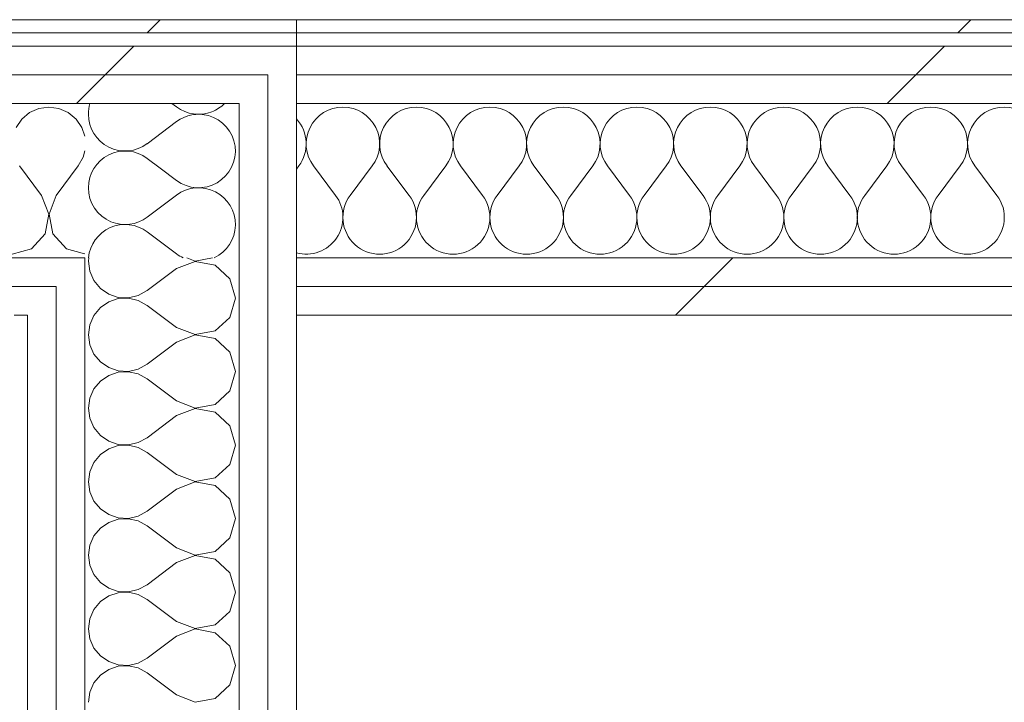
# Model space of a CAD drawing. Header units: millimetres. Extents: x -28277 to 305935, y -19284 to 4746.
# Tile 204 of 256: x 177285 to 177732, y 1800 to 2110. Entities that reach past the tile are written whole.
import ezdxf

# ---------------------------------------------------------------- set-up
doc = ezdxf.new("R2010")
doc.units = ezdxf.units.MM
doc.header["$MEASUREMENT"] = 0
doc.linetypes.add('Wipeout_Contour', pattern=[1000, 0, -1000])
doc.layers.add('Nuevo_08_E_Envans secs', color=7, linetype='Continuous')
doc.layers.add('Nuevo_08_E_Envans secs_Pluma_Nº__1', color=7, linetype='Continuous', lineweight=5)
for name, color, linetype, lineweight, true_color in [('Nuevo_08_E_Envans secs_Pluma_Nº__102', 7, 'Continuous', 5, 0xcccccc), ('Nuevo_08_E_Envans secs_Pluma_Nº__171', 171, 'Continuous', 13, 0xaaaaff), ('Nuevo_08_E_Envans secs_Pluma_Nº__177', 7, 'Continuous', 15, 0xf7e046)]:
    doc.layers.add(name, color=color, linetype=linetype, lineweight=lineweight, true_color=true_color)
pattern_1 = [(45, (184431.64, 0), (-367.696, 367.696), [390, -130]), (45, (184431.64, 367.7), (-367.696, 367.696), [390, -130])]

# ---------------------------------------------------------------- blocks, each defined once
blk = doc.blocks.new('*X430', base_point=(184431.64, 0))
at = {"layer": 'Nuevo_08_E_Envans secs_Pluma_Nº__102', "color": 254, "linetype": 'Continuous', "lineweight": 5, "true_color": 0xcccccc}
for p, q in [((177410.54, 2041.75), (177411.64, 2043.22)), ((177428.31, 2029.89), (177418.31, 2043.22)), ((177434.98, 2029.89), (177444.98, 2043.22)), ((177461.64, 2029.89), (177451.64, 2043.22)), ((177468.31, 2029.89), (177478.31, 2043.22)), ((177494.98, 2029.89), (177484.98, 2043.22)), ((177501.64, 2029.89), (177511.64, 2043.22)), ((177528.31, 2029.89), (177518.31, 2043.22)), ((177534.98, 2029.89), (177544.98, 2043.22)), ((177561.64, 2029.89), (177551.64, 2043.22)), ((177568.31, 2029.89), (177578.31, 2043.22)), ((177594.98, 2029.89), (177584.98, 2043.22)), ((177601.64, 2029.89), (177611.64, 2043.22)), ((177628.31, 2029.89), (177618.31, 2043.22)), ((177634.98, 2029.89), (177644.98, 2043.22)), ((177661.64, 2029.89), (177651.64, 2043.22)), ((177668.31, 2029.89), (177678.31, 2043.22)), ((177694.98, 2029.89), (177684.98, 2043.22)), ((177701.64, 2029.89), (177711.64, 2043.22)), ((177728.31, 2029.89), (177718.31, 2043.22))]:
    blk.add_line(p, q, dxfattribs=at)
for centre, start, end in [((177431.64, 2053.22), 90, 216.8699), ((177431.64, 2053.22), 323.1301, 90), ((177464.98, 2053.22), 90, 216.8699), ((177464.98, 2053.22), 323.1301, 90), ((177498.31, 2053.22), 90, 216.8699), ((177498.31, 2053.22), 323.1301, 90), ((177531.64, 2053.22), 90, 216.8699), ((177531.64, 2053.22), 323.1301, 90), ((177564.98, 2053.22), 90, 216.8699), ((177564.98, 2053.22), 323.1301, 90), ((177598.31, 2053.22), 90, 216.8699), ((177598.31, 2053.22), 323.1301, 90), ((177631.64, 2053.22), 90, 216.8699), ((177631.64, 2053.22), 323.1301, 90), ((177664.98, 2053.22), 90, 216.8699), ((177664.98, 2053.22), 323.1301, 90), ((177698.31, 2053.22), 90, 216.8699), ((177698.31, 2053.22), 323.1301, 90), ((177731.64, 2053.22), 90, 216.8699), ((177731.64, 2053.22), 323.1301, 90), ((177398.31, 2053.22), 323.1301, 42.814), ((177414.98, 2019.89), 254.5477, 36.8699), ((177448.31, 2019.89), 143.1301, 36.8699), ((177481.64, 2019.89), 143.1301, 36.8699), ((177514.98, 2019.89), 143.1301, 36.8699), ((177548.31, 2019.89), 143.1301, 36.8699), ((177581.64, 2019.89), 143.1301, 36.8699), ((177614.98, 2019.89), 143.1301, 36.8699), ((177648.31, 2019.89), 143.1301, 36.8699), ((177681.64, 2019.89), 143.1301, 36.8699), ((177714.98, 2019.89), 143.1301, 36.8699)]:
    blk.add_arc(centre, 16.67, start, end, dxfattribs=at)
blk = doc.blocks.new('Muro_130_7', base_point=(182741.53, 1975.55))
at = {"color": 254, "linetype": 'Wipeout_Contour', "lineweight": 0, "ltscale": 713922.871997}
blk.add_wipeout([(177410.54, 2109.55), (177410.54, 2103.55), (179526.04, 2103.55), (179526.04, 2109.55)], dxfattribs=at).dxf.layer = 'Nuevo_08_E_Envans secs'
at = {"color": 254, "linetype": 'Wipeout_Contour', "lineweight": 0, "ltscale": 713917.16814}
blk.add_wipeout([(177410.54, 1988.55), (177410.54, 1975.55), (179526.04, 1975.55), (179526.04, 1988.55)], dxfattribs=at).dxf.layer = 'Nuevo_08_E_Envans secs'
at = {"layer": 'Nuevo_08_E_Envans secs_Pluma_Nº__171', "linetype": 'Continuous', "lineweight": 13, "true_color": 0xaaaaff}
h = blk.add_hatch(dxfattribs=at)
h.set_pattern_fill('Panellat_HPL_0007', color=161, style=0, pattern_type=2)
h.set_pattern_definition(pattern_1)
h.paths.add_polyline_path([(177410.54, 2109.55), (177410.54, 2103.55), (179526.04, 2103.55), (179526.04, 2109.55)])
at = {"layer": 'Nuevo_08_E_Envans secs_Pluma_Nº__177', "linetype": 'Continuous', "lineweight": 15, "true_color": 0xf7e046}
h = blk.add_hatch(dxfattribs=at)
h.set_pattern_fill('Panellat_HPL_0007', color=53, style=0, pattern_type=2)
h.set_pattern_definition(pattern_1)
h.paths.add_polyline_path([(177410.54, 1988.55), (177410.54, 1975.55), (179526.04, 1975.55), (179526.04, 1988.55)])
at = {"layer": 'Nuevo_08_E_Envans secs_Pluma_Nº__1', "color": 7, "linetype": 'Continuous', "lineweight": 5}
blk.add_line((177410.54, 2103.55), (179526.04, 2103.55), dxfattribs=at)
at = {"layer": 'Nuevo_08_E_Envans secs_Pluma_Nº__1', "color": 7, "linetype": 'Continuous', "lineweight": 5, "flags": 128}
for points in [[(179526.04, 2109.55), (177410.54, 2109.55)], [(177410.54, 2103.55), (177410.54, 2109.55)], [(177410.54, 1975.55), (179526.04, 1975.55)]]:
    blk.add_lwpolyline(points, dxfattribs=at)
at = {"color": 254, "linetype": 'Wipeout_Contour', "lineweight": 0, "ltscale": 713917.747521}
blk.add_wipeout([(177410.54, 2001.55), (177410.54, 1988.55), (179526.04, 1988.55), (179526.04, 2001.55)], dxfattribs=at).dxf.layer = 'Nuevo_08_E_Envans secs'
at = {"layer": 'Nuevo_08_E_Envans secs_Pluma_Nº__177', "linetype": 'Continuous', "lineweight": 15, "true_color": 0xf7e046}
h = blk.add_hatch(dxfattribs=at)
h.set_pattern_fill('Panellat_HPL_0007', color=53, style=0, pattern_type=2)
h.set_pattern_definition(pattern_1)
h.paths.add_polyline_path([(177410.54, 2001.55), (177410.54, 1988.55), (179526.04, 1988.55), (179526.04, 2001.55)])
at = {"layer": 'Nuevo_08_E_Envans secs_Pluma_Nº__1', "color": 7, "linetype": 'Continuous', "lineweight": 5}
for p, q in [((177410.54, 2001.55), (179526.04, 2001.55)), ((177410.54, 1988.55), (179526.04, 1988.55))]:
    blk.add_line(p, q, dxfattribs=at)
at = {"layer": 'Nuevo_08_E_Envans secs_Pluma_Nº__1', "color": 7, "linetype": 'Continuous', "lineweight": 5, "flags": 128}
for points in [[(177410.54, 1988.55), (177410.54, 2001.55)], [(177410.54, 1975.55), (177410.54, 1988.55)]]:
    blk.add_lwpolyline(points, dxfattribs=at)
at = {"layer": 'Nuevo_08_E_Envans secs', "color": 7, "lineweight": 20}
blk.add_blockref('*X430', (184431.64, 0), dxfattribs=at)
at = {"color": 254, "linetype": 'Wipeout_Contour', "lineweight": 0, "ltscale": 713921.535914}
blk.add_wipeout([(177410.54, 2084.55), (177410.54, 2071.55), (179526.04, 2071.55), (179526.04, 2084.55)], dxfattribs=at).dxf.layer = 'Nuevo_08_E_Envans secs'
at = {"layer": 'Nuevo_08_E_Envans secs_Pluma_Nº__177', "linetype": 'Continuous', "lineweight": 15, "true_color": 0xf7e046}
h = blk.add_hatch(dxfattribs=at)
h.set_pattern_fill('Panellat_HPL_0007', color=53, style=0, pattern_type=2)
h.set_pattern_definition(pattern_1)
h.paths.add_polyline_path([(177410.54, 2084.55), (177410.54, 2071.55), (179526.04, 2071.55), (179526.04, 2084.55)])
at = {"layer": 'Nuevo_08_E_Envans secs_Pluma_Nº__1', "color": 7, "linetype": 'Continuous', "lineweight": 5}
blk.add_line((177410.54, 2071.55), (179526.04, 2071.55), dxfattribs=at)
at = {"layer": 'Nuevo_08_E_Envans secs_Pluma_Nº__1', "color": 7, "linetype": 'Continuous', "lineweight": 5, "flags": 128}
blk.add_lwpolyline([(177410.54, 2001.55), (177410.54, 2071.55)], dxfattribs=at)
at = {"color": 254, "linetype": 'Wipeout_Contour', "lineweight": 0, "ltscale": 713922.143265}
blk.add_wipeout([(177410.54, 2097.55), (177410.54, 2084.55), (179526.04, 2084.55), (179526.04, 2097.55)], dxfattribs=at).dxf.layer = 'Nuevo_08_E_Envans secs'
at = {"layer": 'Nuevo_08_E_Envans secs_Pluma_Nº__177', "linetype": 'Continuous', "lineweight": 15, "true_color": 0xf7e046}
h = blk.add_hatch(dxfattribs=at)
h.set_pattern_fill('Panellat_HPL_0007', color=53, style=0, pattern_type=2)
h.set_pattern_definition(pattern_1)
h.paths.add_polyline_path([(177410.54, 2097.55), (177410.54, 2084.55), (179526.04, 2084.55), (179526.04, 2097.55)])
at = {"layer": 'Nuevo_08_E_Envans secs_Pluma_Nº__1', "color": 7, "linetype": 'Continuous', "lineweight": 5}
for p, q in [((177410.54, 2097.55), (179526.04, 2097.55)), ((177410.54, 2084.55), (179526.04, 2084.55))]:
    blk.add_line(p, q, dxfattribs=at)
at = {"layer": 'Nuevo_08_E_Envans secs_Pluma_Nº__1', "color": 7, "linetype": 'Continuous', "lineweight": 5, "flags": 128}
for points in [[(177410.54, 2097.55), (177410.54, 2103.55)], [(177410.54, 2084.55), (177410.54, 2097.55)], [(177410.54, 2071.55), (177410.54, 2084.55)]]:
    blk.add_lwpolyline(points, dxfattribs=at)
blk = doc.blocks.new('*X434', base_point=(184431.64, 0))
at = {"layer": 'Nuevo_08_E_Envans secs_Pluma_Nº__102', "color": 254, "linetype": 'Continuous', "lineweight": 5, "true_color": 0xcccccc}
for p, q in [((177356.2, 2070), (177354.13, 2071.55)), ((177356.2, 2063.33), (177342.87, 2053.33)), ((177348.76, 2042.25), (177342.87, 2046.67))]:
    blk.add_line(p, q, dxfattribs=at)
for centre, start, end in [((177332.87, 2066.67), 162.9448, 180), ((177366.2, 2083.33), 233.1301, 291.0763), ((177332.87, 2066.67), 180, 306.8699), ((177366.2, 2050), 74.6142, 126.8699), ((177332.87, 2033.33), 53.1301, 180), ((177332.87, 2033.33), 180, 247.3803)]:
    blk.add_arc(centre, 16.67, start, end, dxfattribs=at)
blk = doc.blocks.new('*X435', base_point=(184431.64, 0))
at = {"layer": 'Nuevo_08_E_Envans secs_Pluma_Nº__102', "color": 254, "linetype": 'Continuous', "lineweight": 5, "true_color": 0xcccccc}
for p, q in [((177316.42, 2001.55), (177316.2, 2000)), ((177360.83, 2001.55), (177364.71, 2000.07)), ((177364.71, 2000.07), (177372.57, 2001.55)), ((177316.2, 2000), (177316.84, 1995.45)), ((177356.2, 1996.67), (177342.87, 1986.67)), ((177364.71, 1999.93), (177356.2, 1996.67)), ((177373.66, 1998.24), (177364.71, 1999.93)), ((177380.38, 1992.1), (177373.66, 1998.24)), ((177316.84, 1995.45), (177318.69, 1991.24)), ((177382.87, 1983.33), (177380.38, 1992.1)), ((177318.69, 1991.24), (177321.63, 1987.7)), ((177321.63, 1987.7), (177325.42, 1985.09)), ((177325.42, 1985.09), (177329.77, 1983.62)), ((177329.77, 1983.04), (177325.42, 1981.57)), ((177329.77, 1983.62), (177334.37, 1983.4)), ((177334.37, 1983.27), (177329.77, 1983.04)), ((177334.37, 1983.4), (177338.85, 1984.44)), ((177338.85, 1982.23), (177334.37, 1983.27)), ((177338.85, 1984.44), (177342.87, 1986.67)), ((177380.38, 1974.57), (177382.87, 1983.33)), ((177321.63, 1978.97), (177318.69, 1975.43)), ((177325.42, 1981.57), (177321.63, 1978.97)), ((177342.87, 1980), (177338.85, 1982.23)), ((177356.2, 1970), (177342.87, 1980)), ((177318.69, 1975.43), (177316.84, 1971.22)), ((177373.66, 1968.43), (177380.38, 1974.57)), ((177316.84, 1971.22), (177316.2, 1966.67)), ((177356.2, 1970), (177364.71, 1966.73)), ((177316.2, 1966.67), (177316.84, 1962.11)), ((177364.71, 1966.6), (177356.2, 1963.33)), ((177364.71, 1966.73), (177373.66, 1968.43)), ((177373.66, 1964.91), (177364.71, 1966.6)), ((177316.84, 1962.11), (177318.69, 1957.9)), ((177356.2, 1963.33), (177342.87, 1953.33)), ((177380.38, 1958.76), (177373.66, 1964.91)), ((177318.69, 1957.9), (177321.63, 1954.36)), ((177382.87, 1950), (177380.38, 1958.76)), ((177321.63, 1954.36), (177325.42, 1951.76)), ((177325.42, 1951.76), (177329.77, 1950.29)), ((177338.85, 1951.11), (177342.87, 1953.33)), ((177325.42, 1948.24), (177321.63, 1945.64)), ((177329.77, 1949.71), (177325.42, 1948.24)), ((177329.77, 1950.29), (177334.37, 1950.07)), ((177334.37, 1949.93), (177329.77, 1949.71)), ((177334.37, 1950.07), (177338.85, 1951.11)), ((177338.85, 1948.89), (177334.37, 1949.93)), ((177342.87, 1946.67), (177338.85, 1948.89)), ((177380.38, 1941.24), (177382.87, 1950)), ((177321.63, 1945.64), (177318.69, 1942.1)), ((177356.2, 1936.67), (177342.87, 1946.67)), ((177318.69, 1942.1), (177316.84, 1937.89)), ((177373.66, 1935.09), (177380.38, 1941.24)), ((177316.84, 1937.89), (177316.2, 1933.33)), ((177356.2, 1936.67), (177364.71, 1933.4)), ((177364.71, 1933.4), (177373.66, 1935.09)), ((177316.2, 1933.33), (177316.84, 1928.78)), ((177356.2, 1930), (177342.87, 1920)), ((177364.71, 1933.27), (177356.2, 1930)), ((177373.66, 1931.57), (177364.71, 1933.27)), ((177380.38, 1925.43), (177373.66, 1931.57)), ((177316.84, 1928.78), (177318.69, 1924.57)), ((177382.87, 1916.67), (177380.38, 1925.43)), ((177318.69, 1924.57), (177321.63, 1921.03)), ((177321.63, 1921.03), (177325.42, 1918.43)), ((177325.42, 1918.43), (177329.77, 1916.96)), ((177329.77, 1916.38), (177325.42, 1914.91)), ((177329.77, 1916.96), (177334.37, 1916.73)), ((177334.37, 1916.6), (177329.77, 1916.38)), ((177334.37, 1916.73), (177338.85, 1917.77)), ((177338.85, 1915.56), (177334.37, 1916.6)), ((177338.85, 1917.77), (177342.87, 1920)), ((177380.38, 1907.9), (177382.87, 1916.67)), ((177321.63, 1912.3), (177318.69, 1908.76)), ((177325.42, 1914.91), (177321.63, 1912.3)), ((177342.87, 1913.33), (177338.85, 1915.56)), ((177356.2, 1903.33), (177342.87, 1913.33)), ((177318.69, 1908.76), (177316.84, 1904.55)), ((177373.66, 1901.76), (177380.38, 1907.9)), ((177316.84, 1904.55), (177316.2, 1900)), ((177356.2, 1903.33), (177364.71, 1900.07)), ((177316.2, 1900), (177316.84, 1895.45)), ((177364.71, 1899.93), (177356.2, 1896.67)), ((177364.71, 1900.07), (177373.66, 1901.76)), ((177373.66, 1898.24), (177364.71, 1899.93)), ((177380.38, 1892.1), (177373.66, 1898.24)), ((177316.84, 1895.45), (177318.69, 1891.24)), ((177356.2, 1896.67), (177342.87, 1886.67)), ((177318.69, 1891.24), (177321.63, 1887.7)), ((177382.87, 1883.33), (177380.38, 1892.1)), ((177321.63, 1887.7), (177325.42, 1885.09)), ((177325.42, 1885.09), (177329.77, 1883.62)), ((177338.85, 1884.44), (177342.87, 1886.67)), ((177325.42, 1881.57), (177321.63, 1878.97)), ((177329.77, 1883.04), (177325.42, 1881.57)), ((177329.77, 1883.62), (177334.37, 1883.4)), ((177334.37, 1883.27), (177329.77, 1883.04)), ((177334.37, 1883.4), (177338.85, 1884.44)), ((177338.85, 1882.23), (177334.37, 1883.27)), ((177342.87, 1880), (177338.85, 1882.23)), ((177380.38, 1874.57), (177382.87, 1883.33)), ((177321.63, 1878.97), (177318.69, 1875.43)), ((177356.2, 1870), (177342.87, 1880)), ((177318.69, 1875.43), (177316.84, 1871.22)), ((177373.66, 1868.43), (177380.38, 1874.57)), ((177316.84, 1871.22), (177316.2, 1866.67)), ((177356.2, 1870), (177364.71, 1866.73)), ((177364.71, 1866.73), (177373.66, 1868.43)), ((177316.2, 1866.67), (177316.84, 1862.11)), ((177356.2, 1863.33), (177342.87, 1853.33)), ((177364.71, 1866.6), (177356.2, 1863.33)), ((177373.66, 1864.91), (177364.71, 1866.6)), ((177380.38, 1858.76), (177373.66, 1864.91)), ((177316.84, 1862.11), (177318.69, 1857.9)), ((177318.69, 1857.9), (177321.63, 1854.36)), ((177382.87, 1850), (177380.38, 1858.76)), ((177321.63, 1854.36), (177325.42, 1851.76)), ((177325.42, 1851.76), (177329.77, 1850.29)), ((177329.77, 1849.71), (177325.42, 1848.24)), ((177329.77, 1850.29), (177334.37, 1850.07)), ((177334.37, 1849.93), (177329.77, 1849.71)), ((177334.37, 1850.07), (177338.85, 1851.11)), ((177338.85, 1848.89), (177334.37, 1849.93)), ((177338.85, 1851.11), (177342.87, 1853.33)), ((177380.38, 1841.24), (177382.87, 1850)), ((177321.63, 1845.64), (177318.69, 1842.1)), ((177325.42, 1848.24), (177321.63, 1845.64)), ((177342.87, 1846.67), (177338.85, 1848.89)), ((177356.2, 1836.67), (177342.87, 1846.67)), ((177318.69, 1842.1), (177316.84, 1837.89)), ((177373.66, 1835.09), (177380.38, 1841.24)), ((177316.84, 1837.89), (177316.2, 1833.33)), ((177356.2, 1836.67), (177364.71, 1833.4)), ((177316.2, 1833.33), (177316.84, 1828.78)), ((177364.71, 1833.27), (177356.2, 1830)), ((177364.71, 1833.4), (177373.66, 1835.09)), ((177373.66, 1831.57), (177364.71, 1833.27)), ((177380.38, 1825.43), (177373.66, 1831.57)), ((177316.84, 1828.78), (177318.69, 1824.57)), ((177356.2, 1830), (177342.87, 1820)), ((177318.69, 1824.57), (177321.63, 1821.03)), ((177382.87, 1816.67), (177380.38, 1825.43)), ((177321.63, 1821.03), (177325.42, 1818.43)), ((177325.42, 1818.43), (177329.77, 1816.96)), ((177334.37, 1816.73), (177338.85, 1817.77)), ((177338.85, 1817.77), (177342.87, 1820)), ((177325.42, 1814.91), (177321.63, 1812.3)), ((177329.77, 1816.38), (177325.42, 1814.91)), ((177329.77, 1816.96), (177334.37, 1816.73)), ((177334.37, 1816.6), (177329.77, 1816.38)), ((177338.85, 1815.56), (177334.37, 1816.6)), ((177342.87, 1813.33), (177338.85, 1815.56)), ((177356.2, 1803.33), (177342.87, 1813.33)), ((177380.38, 1807.9), (177382.87, 1816.67)), ((177318.69, 1808.76), (177316.84, 1804.55)), ((177321.63, 1812.3), (177318.69, 1808.76)), ((177316.84, 1804.55), (177316.2, 1800)), ((177373.66, 1801.76), (177380.38, 1807.9)), ((177356.2, 1803.33), (177364.71, 1800.07)), ((177364.71, 1800.07), (177373.66, 1801.76))]:
    blk.add_line(p, q, dxfattribs=at)
blk = doc.blocks.new('*X436', base_point=(184431.64, 0))
at = {"layer": 'Nuevo_08_E_Envans secs_Pluma_Nº__102', "color": 254, "linetype": 'Continuous', "lineweight": 5, "true_color": 0xcccccc}
for p, q in [((177356.2, 2036.67), (177348.76, 2042.25)), ((177356.2, 2030), (177342.87, 2020)), ((177356.2, 2003.33), (177342.87, 2013.33))]:
    blk.add_line(p, q, dxfattribs=at)
for centre, start, end in [((177366.2, 2083.33), 291.0763, 315.0323), ((177366.2, 2050), 233.1301, 74.6142), ((177366.2, 2016.67), 294.9457, 126.8699), ((177332.87, 2033.33), 247.3803, 306.8699), ((177332.87, 2000), 53.1301, 174.647), ((177366.2, 2016.67), 233.1301, 245.0543)]:
    blk.add_arc(centre, 16.67, start, end, dxfattribs=at)
blk = doc.blocks.new('Muro_131_7', base_point=(177410.54, 1963.55))
at = {"layer": 'Nuevo_08_E_Envans secs_Pluma_Nº__1', "color": 7, "linetype": 'Continuous', "lineweight": 5}
blk.add_line((177375.66, 2071.55), (177314.54, 2071.55), dxfattribs=at)
at = {"layer": 'Nuevo_08_E_Envans secs', "color": 7, "lineweight": 20}
blk.add_blockref('*X434', (184431.64, 0), dxfattribs=at)
at = {"color": 254, "linetype": 'Wipeout_Contour', "lineweight": 0, "ltscale": 532232.275654}
blk.add_wipeout([(177397.54, 2095.39), (177399.52, 2097.55), (177397.54, 2097.55)], dxfattribs=at).dxf.layer = 'Nuevo_08_E_Envans secs'
at = {"color": 254, "linetype": 'Wipeout_Contour', "lineweight": 0, "ltscale": 532193.873547}
blk.add_wipeout([(177384.54, 2081.23), (177387.59, 2084.55), (177384.54, 2084.55)], dxfattribs=at).dxf.layer = 'Nuevo_08_E_Envans secs'
at = {"color": 254, "linetype": 'Wipeout_Contour', "lineweight": 0, "ltscale": 709646.663837}
blk.add_wipeout([(177397.54, 2084.55), (177397.54, -1033.98), (177410.54, -1033.98), (177410.54, 2084.55)], dxfattribs=at).dxf.layer = 'Nuevo_08_E_Envans secs'
at = {"color": 254, "linetype": 'Wipeout_Contour', "lineweight": 0, "ltscale": 531948.760878}
blk.add_wipeout([(177301.54, 1990.79), (177311.41, 2001.55), (177301.54, 2001.55)], dxfattribs=at).dxf.layer = 'Nuevo_08_E_Envans secs'
at = {"color": 254, "linetype": 'Wipeout_Contour', "lineweight": 0, "ltscale": 531910.38071}
blk.add_wipeout([(177288.54, 1976.63), (177299.48, 1988.55), (177288.54, 1988.55)], dxfattribs=at).dxf.layer = 'Nuevo_08_E_Envans secs'
at = {"layer": 'Nuevo_08_E_Envans secs_Pluma_Nº__177', "linetype": 'Continuous', "lineweight": 15, "true_color": 0xf7e046}
h = blk.add_hatch(dxfattribs=at)
h.set_pattern_fill('Panellat_HPL_0007', color=53, style=0, pattern_type=2)
h.set_pattern_definition(pattern_1)
h.paths.add_polyline_path([(177397.54, 2095.39), (177399.52, 2097.55), (177397.54, 2097.55)])
h = blk.add_hatch(dxfattribs=at)
h.set_pattern_fill('Panellat_HPL_0007', color=53, style=0, pattern_type=2)
h.set_pattern_definition(pattern_1)
h.paths.add_polyline_path([(177384.54, 2081.23), (177387.59, 2084.55), (177384.54, 2084.55)])
h = blk.add_hatch(dxfattribs=at)
h.set_pattern_fill('Panellat_HPL_0007', color=53, style=0, pattern_type=2)
h.set_pattern_definition(pattern_1)
h.paths.add_polyline_path([(177397.54, 2084.55), (177397.54, -1033.98), (177410.54, -1033.98), (177410.54, 2084.55)])
h = blk.add_hatch(dxfattribs=at)
h.set_pattern_fill('Panellat_HPL_0007', color=53, style=0, pattern_type=2)
h.set_pattern_definition(pattern_1)
h.paths.add_polyline_path([(177301.54, 1990.79), (177311.41, 2001.55), (177301.54, 2001.55)])
h = blk.add_hatch(dxfattribs=at)
h.set_pattern_fill('Panellat_HPL_0007', color=53, style=0, pattern_type=2)
h.set_pattern_definition(pattern_1)
h.paths.add_polyline_path([(177288.54, 1976.63), (177299.48, 1988.55), (177288.54, 1988.55)])
at = {"color": 254, "linetype": 'Wipeout_Contour', "lineweight": 0, "ltscale": 887077.685455}
blk.add_wipeout([(177399.52, 2097.55), (177397.54, 2095.39), (177397.54, 2084.55), (177410.54, 2084.55), (177410.54, 2097.55)], dxfattribs=at).dxf.layer = 'Nuevo_08_E_Envans secs'
at = {"color": 254, "linetype": 'Wipeout_Contour', "lineweight": 0, "ltscale": 709594.361517}
blk.add_wipeout([(177384.54, 2071.55), (177384.54, -1033.98), (177397.54, -1033.98), (177397.54, 2071.55)], dxfattribs=at).dxf.layer = 'Nuevo_08_E_Envans secs'
at = {"layer": 'Nuevo_08_E_Envans secs_Pluma_Nº__177', "linetype": 'Continuous', "lineweight": 15, "true_color": 0xf7e046}
h = blk.add_hatch(dxfattribs=at)
h.set_pattern_fill('Panellat_HPL_0007', color=53, style=0, pattern_type=2)
h.set_pattern_definition(pattern_1)
h.paths.add_polyline_path([(177399.52, 2097.55), (177397.54, 2095.39), (177397.54, 2084.55), (177410.54, 2084.55), (177410.54, 2097.55)])
h = blk.add_hatch(dxfattribs=at)
h.set_pattern_fill('Panellat_HPL_0007', color=53, style=0, pattern_type=2)
h.set_pattern_definition(pattern_1)
h.paths.add_polyline_path([(177384.54, 2071.55), (177384.54, -1033.98), (177397.54, -1033.98), (177397.54, 2071.55)])
at = {"layer": 'Nuevo_08_E_Envans secs_Pluma_Nº__1', "color": 7, "linetype": 'Continuous', "lineweight": 5}
for p, q in [((177399.52, 2097.55), (177397.54, 2097.55)), ((177399.52, 2097.55), (177410.54, 2097.55)), ((177384.54, -1033.98), (177384.54, 2001.55))]:
    blk.add_line(p, q, dxfattribs=at)
at = {"layer": 'Nuevo_08_E_Envans secs_Pluma_Nº__1', "color": 7, "linetype": 'Continuous', "lineweight": 5, "flags": 128}
blk.add_lwpolyline([(177410.54, -1033.98), (177410.54, 2097.55)], dxfattribs=at)
at = {"layer": 'Nuevo_08_E_Envans secs', "color": 7, "lineweight": 20}
blk.add_blockref('*X435', (184431.64, 0), dxfattribs=at)
at = {"color": 254, "linetype": 'Wipeout_Contour', "lineweight": 0, "ltscale": 887012.897376}
blk.add_wipeout([(177387.59, 2084.55), (177384.54, 2081.23), (177384.54, 2071.55), (177397.54, 2071.55), (177397.54, 2084.55)], dxfattribs=at).dxf.layer = 'Nuevo_08_E_Envans secs'
at = {"color": 254, "linetype": 'Wipeout_Contour', "lineweight": 0, "ltscale": 709260.475206}
blk.add_wipeout([(177301.54, 1988.55), (177301.54, -1033.98), (177314.54, -1033.98), (177314.54, 1988.55)], dxfattribs=at).dxf.layer = 'Nuevo_08_E_Envans secs'
at = {"layer": 'Nuevo_08_E_Envans secs_Pluma_Nº__177', "linetype": 'Continuous', "lineweight": 15, "true_color": 0xf7e046}
h = blk.add_hatch(dxfattribs=at)
h.set_pattern_fill('Panellat_HPL_0007', color=53, style=0, pattern_type=2)
h.set_pattern_definition(pattern_1)
h.paths.add_polyline_path([(177387.59, 2084.55), (177384.54, 2081.23), (177384.54, 2071.55), (177397.54, 2071.55), (177397.54, 2084.55)])
h = blk.add_hatch(dxfattribs=at)
h.set_pattern_fill('Panellat_HPL_0007', color=53, style=0, pattern_type=2)
h.set_pattern_definition(pattern_1)
h.paths.add_polyline_path([(177301.54, 1988.55), (177301.54, -1033.98), (177314.54, -1033.98), (177314.54, 1988.55)])
at = {"layer": 'Nuevo_08_E_Envans secs_Pluma_Nº__1', "color": 7, "linetype": 'Continuous', "lineweight": 5}
for p, q in [((177387.59, 2084.55), (177397.54, 2084.55)), ((177397.54, 2071.55), (177397.54, 2084.55)), ((177375.66, 2071.55), (177384.54, 2071.55)), ((177384.54, 2001.55), (177384.54, 2071.55)), ((177397.54, -1033.98), (177397.54, 2071.55))]:
    blk.add_line(p, q, dxfattribs=at)
at = {"layer": 'Nuevo_08_E_Envans secs', "color": 7, "lineweight": 20}
blk.add_blockref('*X436', (184431.64, 0), dxfattribs=at)
at = {"color": 254, "linetype": 'Wipeout_Contour', "lineweight": 0, "ltscale": 886599.364615}
blk.add_wipeout([(177311.41, 2001.55), (177301.54, 1990.79), (177301.54, 1988.55), (177314.54, 1988.55), (177314.54, 2001.55)], dxfattribs=at).dxf.layer = 'Nuevo_08_E_Envans secs'
at = {"color": 254, "linetype": 'Wipeout_Contour', "lineweight": 0, "ltscale": 709208.186637}
blk.add_wipeout([(177288.54, 1975.55), (177288.54, -1033.98), (177301.54, -1033.98), (177301.54, 1975.55)], dxfattribs=at).dxf.layer = 'Nuevo_08_E_Envans secs'
at = {"layer": 'Nuevo_08_E_Envans secs_Pluma_Nº__177', "linetype": 'Continuous', "lineweight": 15, "true_color": 0xf7e046}
h = blk.add_hatch(dxfattribs=at)
h.set_pattern_fill('Panellat_HPL_0007', color=53, style=0, pattern_type=2)
h.set_pattern_definition(pattern_1)
h.paths.add_polyline_path([(177311.41, 2001.55), (177301.54, 1990.79), (177301.54, 1988.55), (177314.54, 1988.55), (177314.54, 2001.55)])
h = blk.add_hatch(dxfattribs=at)
h.set_pattern_fill('Panellat_HPL_0007', color=53, style=0, pattern_type=2)
h.set_pattern_definition(pattern_1)
h.paths.add_polyline_path([(177288.54, 1975.55), (177288.54, -1033.98), (177301.54, -1033.98), (177301.54, 1975.55)])
at = {"layer": 'Nuevo_08_E_Envans secs_Pluma_Nº__1', "color": 7, "linetype": 'Continuous', "lineweight": 5}
for p, q in [((177311.41, 2001.55), (177301.54, 2001.55)), ((177311.41, 2001.55), (177314.54, 2001.55)), ((177314.54, 1988.55), (177314.54, 2001.55)), ((177314.54, -1033.98), (177314.54, 1988.55)), ((177288.54, -1033.98), (177288.54, 1969.55))]:
    blk.add_line(p, q, dxfattribs=at)
at = {"color": 254, "linetype": 'Wipeout_Contour', "lineweight": 0, "ltscale": 886534.612321}
blk.add_wipeout([(177299.48, 1988.55), (177288.54, 1976.63), (177288.54, 1975.55), (177301.54, 1975.55), (177301.54, 1988.55)], dxfattribs=at).dxf.layer = 'Nuevo_08_E_Envans secs'
at = {"layer": 'Nuevo_08_E_Envans secs_Pluma_Nº__177', "linetype": 'Continuous', "lineweight": 15, "true_color": 0xf7e046}
h = blk.add_hatch(dxfattribs=at)
h.set_pattern_fill('Panellat_HPL_0007', color=53, style=0, pattern_type=2)
h.set_pattern_definition(pattern_1)
h.paths.add_polyline_path([(177299.48, 1988.55), (177288.54, 1976.63), (177288.54, 1975.55), (177301.54, 1975.55), (177301.54, 1988.55)])
at = {"layer": 'Nuevo_08_E_Envans secs_Pluma_Nº__1', "color": 7, "linetype": 'Continuous', "lineweight": 5}
for p, q in [((177299.48, 1988.55), (177301.54, 1988.55)), ((177301.54, 1975.55), (177301.54, 1988.55)), ((177287.55, 1975.55), (177282.54, 1975.55)), ((177287.55, 1975.55), (177288.54, 1975.55)), ((177288.54, 1969.55), (177288.54, 1975.55)), ((177301.54, -1033.98), (177301.54, 1975.55))]:
    blk.add_line(p, q, dxfattribs=at)
blk = doc.blocks.new('*X613', base_point=(184431.64, 0))
at = {"layer": 'Nuevo_08_E_Envans secs_Pluma_Nº__102', "color": 254, "linetype": 'Continuous', "lineweight": 5, "true_color": 0xcccccc}
blk.add_line((177313.36, 2003.68), (177314.54, 2003.35), dxfattribs=at)
blk = doc.blocks.new('*X614', base_point=(184431.64, 0))
at = {"layer": 'Nuevo_08_E_Envans secs_Pluma_Nº__102', "color": 254, "linetype": 'Continuous', "lineweight": 5, "true_color": 0xcccccc}
for p, q in [((177293.76, 2069.25), (177289.55, 2067.4)), ((177298.31, 2069.89), (177293.76, 2069.25)), ((177302.86, 2069.25), (177298.31, 2069.89)), ((177307.07, 2067.4), (177302.86, 2069.25)), ((177286.01, 2064.47), (177283.4, 2060.68)), ((177289.55, 2067.4), (177286.01, 2064.47)), ((177310.61, 2064.47), (177307.07, 2067.4)), ((177313.22, 2060.68), (177310.61, 2064.47)), ((177314.54, 2056.76), (177313.22, 2060.68)), ((177313.87, 2047.25), (177314.54, 2050.12)), ((177311.64, 2043.22), (177313.87, 2047.25)), ((177294.98, 2029.89), (177284.98, 2043.22)), ((177301.64, 2029.89), (177311.64, 2043.22)), ((177298.24, 2021.38), (177294.98, 2029.89)), ((177301.64, 2029.89), (177298.38, 2021.38)), ((177296.55, 2012.43), (177298.24, 2021.38)), ((177298.38, 2021.38), (177300.07, 2012.43)), ((177290.41, 2005.71), (177296.55, 2012.43)), ((177300.07, 2012.43), (177306.21, 2005.71)), ((177281.64, 2003.22), (177290.41, 2005.71)), ((177306.21, 2005.71), (177313.36, 2003.68))]:
    blk.add_line(p, q, dxfattribs=at)
blk = doc.blocks.new('Muro_176_7', base_point=(177410.54, 1963.55))
at = {"layer": 'Nuevo_08_E_Envans secs_Pluma_Nº__1', "color": 7, "linetype": 'Continuous', "lineweight": 5}
blk.add_line((177311.41, 2001.55), (177314.54, 2001.55), dxfattribs=at)
at = {"layer": 'Nuevo_08_E_Envans secs', "color": 7, "lineweight": 20}
blk.add_blockref('*X613', (184431.64, 0), dxfattribs=at)
at = {"color": 254, "linetype": 'Wipeout_Contour', "lineweight": 0, "ltscale": 532263.078442}
blk.add_wipeout([(177405.03, 2103.55), (177410.54, 2103.55), (177410.54, 2109.55)], dxfattribs=at).dxf.layer = 'Nuevo_08_E_Envans secs'
at = {"color": 254, "linetype": 'Wipeout_Contour', "lineweight": 0, "ltscale": 532219.02678}
blk.add_wipeout([(177397.54, 2084.55), (177397.54, 2095.39), (177387.59, 2084.55)], dxfattribs=at).dxf.layer = 'Nuevo_08_E_Envans secs'
at = {"color": 254, "linetype": 'Wipeout_Contour', "lineweight": 0, "ltscale": 532180.626624}
blk.add_wipeout([(177384.54, 2071.55), (177384.54, 2081.23), (177375.66, 2071.55)], dxfattribs=at).dxf.layer = 'Nuevo_08_E_Envans secs'
at = {"color": 254, "linetype": 'Wipeout_Contour', "lineweight": 0, "ltscale": 531935.526424}
blk.add_wipeout([(177301.54, 1988.55), (177301.54, 1990.79), (177299.48, 1988.55)], dxfattribs=at).dxf.layer = 'Nuevo_08_E_Envans secs'
at = {"color": 254, "linetype": 'Wipeout_Contour', "lineweight": 0, "ltscale": 531897.14821}
blk.add_wipeout([(177288.54, 1975.55), (177288.54, 1976.63), (177287.55, 1975.55)], dxfattribs=at).dxf.layer = 'Nuevo_08_E_Envans secs'
at = {"layer": 'Nuevo_08_E_Envans secs_Pluma_Nº__171', "linetype": 'Continuous', "lineweight": 13, "true_color": 0xaaaaff}
h = blk.add_hatch(dxfattribs=at)
h.set_pattern_fill('Panellat_HPL_0007', color=161, style=0, pattern_type=2)
h.set_pattern_definition(pattern_1)
h.paths.add_polyline_path([(177405.03, 2103.55), (177410.54, 2103.55), (177410.54, 2109.55)])
at = {"layer": 'Nuevo_08_E_Envans secs_Pluma_Nº__177', "linetype": 'Continuous', "lineweight": 15, "true_color": 0xf7e046}
h = blk.add_hatch(dxfattribs=at)
h.set_pattern_fill('Panellat_HPL_0007', color=53, style=0, pattern_type=2)
h.set_pattern_definition(pattern_1)
h.paths.add_polyline_path([(177397.54, 2084.55), (177397.54, 2095.39), (177387.59, 2084.55)])
h = blk.add_hatch(dxfattribs=at)
h.set_pattern_fill('Panellat_HPL_0007', color=53, style=0, pattern_type=2)
h.set_pattern_definition(pattern_1)
h.paths.add_polyline_path([(177384.54, 2071.55), (177384.54, 2081.23), (177375.66, 2071.55)])
h = blk.add_hatch(dxfattribs=at)
h.set_pattern_fill('Panellat_HPL_0007', color=53, style=0, pattern_type=2)
h.set_pattern_definition(pattern_1)
h.paths.add_polyline_path([(177301.54, 1988.55), (177301.54, 1990.79), (177299.48, 1988.55)])
h = blk.add_hatch(dxfattribs=at)
h.set_pattern_fill('Panellat_HPL_0007', color=53, style=0, pattern_type=2)
h.set_pattern_definition(pattern_1)
h.paths.add_polyline_path([(177288.54, 1975.55), (177288.54, 1976.63), (177287.55, 1975.55)])
at = {"color": 254, "linetype": 'Wipeout_Contour', "lineweight": 0, "ltscale": 707718.807139}
blk.add_wipeout([(176426.54, 2103.55), (177405.03, 2103.55), (177410.54, 2109.55), (176426.54, 2109.55)], dxfattribs=at).dxf.layer = 'Nuevo_08_E_Envans secs'
at = {"color": 254, "linetype": 'Wipeout_Contour', "lineweight": 0, "ltscale": 884772.634484}
blk.add_wipeout([(177288.54, 1988.55), (176426.54, 1988.55), (176426.54, 1975.55), (177287.55, 1975.55), (177288.54, 1976.63)], dxfattribs=at).dxf.layer = 'Nuevo_08_E_Envans secs'
at = {"layer": 'Nuevo_08_E_Envans secs_Pluma_Nº__171', "linetype": 'Continuous', "lineweight": 13, "true_color": 0xaaaaff}
h = blk.add_hatch(dxfattribs=at)
h.set_pattern_fill('Panellat_HPL_0007', color=161, style=0, pattern_type=2)
h.set_pattern_definition(pattern_1)
h.paths.add_polyline_path([(176426.54, 2103.55), (177405.03, 2103.55), (177410.54, 2109.55), (176426.54, 2109.55)])
at = {"layer": 'Nuevo_08_E_Envans secs_Pluma_Nº__177', "linetype": 'Continuous', "lineweight": 15, "true_color": 0xf7e046}
h = blk.add_hatch(dxfattribs=at)
h.set_pattern_fill('Panellat_HPL_0007', color=53, style=0, pattern_type=2)
h.set_pattern_definition(pattern_1)
h.paths.add_polyline_path([(177288.54, 1988.55), (176426.54, 1988.55), (176426.54, 1975.55), (177287.55, 1975.55), (177288.54, 1976.63)])
at = {"layer": 'Nuevo_08_E_Envans secs_Pluma_Nº__1', "color": 7, "linetype": 'Continuous', "lineweight": 5}
for p, q in [((176426.54, 2103.55), (177405.03, 2103.55)), ((177405.03, 2103.55), (177410.54, 2103.55)), ((177287.55, 1975.55), (177282.54, 1975.55)), ((177287.55, 1975.55), (177288.54, 1975.55))]:
    blk.add_line(p, q, dxfattribs=at)
at = {"layer": 'Nuevo_08_E_Envans secs_Pluma_Nº__1', "color": 7, "linetype": 'Continuous', "lineweight": 5, "flags": 128}
for points in [[(177410.54, 2109.55), (176426.54, 2109.55)], [(177410.54, 2109.55), (177410.54, 2103.55)], [(177410.54, 2103.55), (177410.54, 2097.55)]]:
    blk.add_lwpolyline(points, dxfattribs=at)
at = {"color": 254, "linetype": 'Wipeout_Contour', "lineweight": 0, "ltscale": 884811.308895}
blk.add_wipeout([(177301.54, 2001.55), (176426.54, 2001.55), (176426.54, 1988.55), (177299.48, 1988.55), (177301.54, 1990.79)], dxfattribs=at).dxf.layer = 'Nuevo_08_E_Envans secs'
at = {"layer": 'Nuevo_08_E_Envans secs_Pluma_Nº__177', "linetype": 'Continuous', "lineweight": 15, "true_color": 0xf7e046}
h = blk.add_hatch(dxfattribs=at)
h.set_pattern_fill('Panellat_HPL_0007', color=53, style=0, pattern_type=2)
h.set_pattern_definition(pattern_1)
h.paths.add_polyline_path([(177301.54, 2001.55), (176426.54, 2001.55), (176426.54, 1988.55), (177299.48, 1988.55), (177301.54, 1990.79)])
at = {"layer": 'Nuevo_08_E_Envans secs_Pluma_Nº__1', "color": 7, "linetype": 'Continuous', "lineweight": 5}
for p, q in [((176426.54, 2001.55), (177301.54, 2001.55)), ((177311.41, 2001.55), (177301.54, 2001.55)), ((176426.54, 1988.55), (177299.48, 1988.55)), ((177299.48, 1988.55), (177301.54, 1988.55))]:
    blk.add_line(p, q, dxfattribs=at)
at = {"layer": 'Nuevo_08_E_Envans secs', "color": 7, "lineweight": 20}
blk.add_blockref('*X614', (184431.64, 0), dxfattribs=at)
at = {"color": 254, "linetype": 'Wipeout_Contour', "lineweight": 0, "ltscale": 885058.344887}
blk.add_wipeout([(177384.54, 2084.55), (176426.54, 2084.55), (176426.54, 2071.55), (177375.66, 2071.55), (177384.54, 2081.23)], dxfattribs=at).dxf.layer = 'Nuevo_08_E_Envans secs'
at = {"layer": 'Nuevo_08_E_Envans secs_Pluma_Nº__177', "linetype": 'Continuous', "lineweight": 15, "true_color": 0xf7e046}
h = blk.add_hatch(dxfattribs=at)
h.set_pattern_fill('Panellat_HPL_0007', color=53, style=0, pattern_type=2)
h.set_pattern_definition(pattern_1)
h.paths.add_polyline_path([(177384.54, 2084.55), (176426.54, 2084.55), (176426.54, 2071.55), (177375.66, 2071.55), (177384.54, 2081.23)])
at = {"layer": 'Nuevo_08_E_Envans secs_Pluma_Nº__1', "color": 7, "linetype": 'Continuous', "lineweight": 5}
for p, q in [((176426.54, 2071.55), (177314.54, 2071.55)), ((177375.66, 2071.55), (177314.54, 2071.55)), ((177375.66, 2071.55), (177384.54, 2071.55))]:
    blk.add_line(p, q, dxfattribs=at)
at = {"color": 254, "linetype": 'Wipeout_Contour', "lineweight": 0, "ltscale": 885097.055252}
blk.add_wipeout([(177397.54, 2097.55), (176426.54, 2097.55), (176426.54, 2084.55), (177387.59, 2084.55), (177397.54, 2095.39)], dxfattribs=at).dxf.layer = 'Nuevo_08_E_Envans secs'
at = {"layer": 'Nuevo_08_E_Envans secs_Pluma_Nº__177', "linetype": 'Continuous', "lineweight": 15, "true_color": 0xf7e046}
h = blk.add_hatch(dxfattribs=at)
h.set_pattern_fill('Panellat_HPL_0007', color=53, style=0, pattern_type=2)
h.set_pattern_definition(pattern_1)
h.paths.add_polyline_path([(177397.54, 2097.55), (176426.54, 2097.55), (176426.54, 2084.55), (177387.59, 2084.55), (177397.54, 2095.39)])
at = {"layer": 'Nuevo_08_E_Envans secs_Pluma_Nº__1', "color": 7, "linetype": 'Continuous', "lineweight": 5}
for p, q in [((176426.54, 2097.55), (177397.54, 2097.55)), ((177399.52, 2097.55), (177397.54, 2097.55)), ((177399.52, 2097.55), (177410.54, 2097.55)), ((176426.54, 2084.55), (177387.59, 2084.55)), ((177387.59, 2084.55), (177397.54, 2084.55))]:
    blk.add_line(p, q, dxfattribs=at)

msp = doc.modelspace()

# ---------------------------------------------------------------- block references
at = {"layer": 'Nuevo_08_E_Envans secs', "color": 7, "lineweight": 20}
msp.add_blockref('Muro_130_7', (182741.534, 1975.555), dxfattribs=at)

# ---------------------------------------------------------------- next in the draw order: block references
msp.add_blockref('Muro_131_7', (177410.536, 1963.555), dxfattribs=at)

# ---------------------------------------------------------------- next in the draw order: block references
msp.add_blockref('Muro_176_7', (177410.536, 1963.555), dxfattribs=at)

doc.saveas('drawing.dxf')
